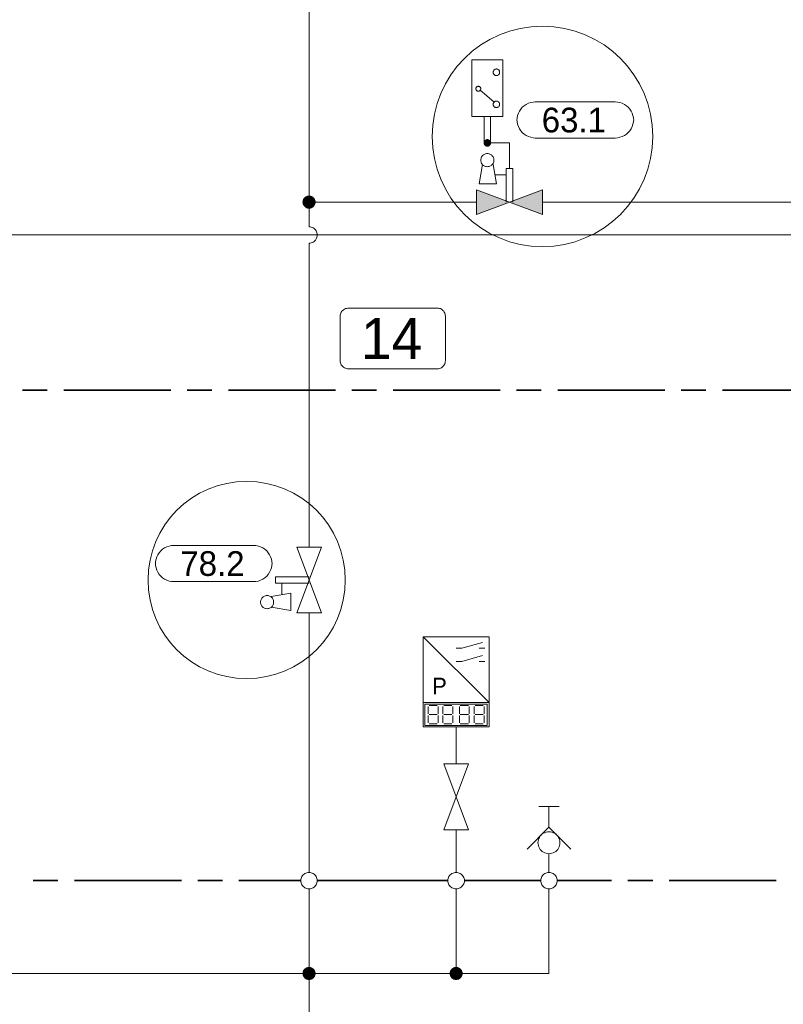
# Model space of a CAD drawing. Header units: millimetres. Extents: x 0 to 203, y 0 to 47.
# Tile 190 of 196: x 171.18 to 174.83, y 34.06 to 38.77. Entities that reach past the tile are written whole.
import ezdxf

# ---------------------------------------------------------------- set-up
doc = ezdxf.new("R2010")
doc.units = ezdxf.units.MM
for name, color, linetype in [('PDF_Geomertry', 7, 'Continuous'), ('PDF_Solid Fills', 7, 'Continuous'), ('PDF_Text', 7, 'Continuous')]:
    doc.layers.add(name, color=color, linetype=linetype)
doc.styles.add('PDF Arial', font='txt')

msp = doc.modelspace()

# ---------------------------------------------------------------- hatches: boundary and pattern name
at = {"layer": 'PDF_Solid Fills', "transparency": 33554559}
for color, points in [(1, [(173.4193, 38.1785), (173.4138, 38.1924), (173.4157, 38.1929)]), (1, [(173.4193, 38.1785), (173.4157, 38.1929), (173.4179, 38.1938)]), (1, [(173.4193, 38.1785), (173.4179, 38.1938), (173.4193, 38.1938)]), (1, [(173.4193, 38.1785), (173.4213, 38.1938), (173.4235, 38.1929)]), (1, [(173.4193, 38.1785), (173.4193, 38.1938), (173.4213, 38.1938)]), (1, [(173.4193, 38.1785), (173.4235, 38.1929), (173.4254, 38.1924)]), (1, [(173.4193, 38.1785), (173.404, 38.1799), (173.4046, 38.1818)]), (1, [(173.4193, 38.1785), (173.404, 38.1785), (173.404, 38.1799)]), (1, [(173.4193, 38.1785), (173.404, 38.1763), (173.404, 38.1785)]), (1, [(173.4193, 38.1785), (173.4046, 38.1743), (173.404, 38.1763)]), (1, [(173.4193, 38.1785), (173.4046, 38.1818), (173.4054, 38.184)]), (1, [(173.4193, 38.1785), (173.4054, 38.1721), (173.4046, 38.1743)]), (1, [(173.4193, 38.1785), (173.4054, 38.184), (173.406, 38.186)]), (1, [(173.4193, 38.1785), (173.406, 38.1701), (173.4054, 38.1721)]), (1, [(173.4193, 38.1785), (173.406, 38.186), (173.4074, 38.1874)]), (1, [(173.4193, 38.1785), (173.4074, 38.1688), (173.406, 38.1701)]), (1, [(173.4193, 38.1785), (173.4074, 38.1874), (173.4082, 38.1896)]), (1, [(173.4193, 38.1785), (173.4082, 38.1674), (173.4074, 38.1688)]), (1, [(173.4193, 38.1785), (173.4082, 38.1896), (173.4102, 38.1901)]), (1, [(173.4193, 38.1785), (173.4102, 38.166), (173.4082, 38.1674)]), (1, [(173.4193, 38.1785), (173.4102, 38.1901), (173.4115, 38.1915)]), (1, [(173.4193, 38.1785), (173.4115, 38.1646), (173.4102, 38.166)]), (1, [(173.4193, 38.1785), (173.4115, 38.1915), (173.4138, 38.1924)]), (1, [(173.4193, 38.1785), (173.4138, 38.1638), (173.4115, 38.1646)]), (1, [(173.4193, 38.1785), (173.4157, 38.1632), (173.4138, 38.1638)]), (1, [(173.4193, 38.1785), (173.4179, 38.1624), (173.4157, 38.1632)]), (1, [(173.4193, 38.1785), (173.4193, 38.1624), (173.4179, 38.1624)]), (1, [(173.4193, 38.1785), (173.4254, 38.1924), (173.4277, 38.1915)]), (1, [(173.4193, 38.1785), (173.4277, 38.1915), (173.429, 38.1901)]), (1, [(173.4193, 38.1785), (173.429, 38.1901), (173.4304, 38.1896)]), (1, [(173.4193, 38.1785), (173.4304, 38.1896), (173.4318, 38.1874)]), (1, [(173.4193, 38.1785), (173.4318, 38.1874), (173.4332, 38.186)]), (1, [(173.4193, 38.1785), (173.4332, 38.186), (173.4338, 38.184)]), (1, [(173.4193, 38.1785), (173.4338, 38.184), (173.4346, 38.1818)]), (1, [(173.4193, 38.1785), (173.4346, 38.1818), (173.4352, 38.1799)]), (1, [(173.4193, 38.1785), (173.4352, 38.1799), (173.4352, 38.1785)]), (1, [(173.4193, 38.1785), (173.4213, 38.1624), (173.4193, 38.1624)]), (1, [(173.4193, 38.1785), (173.4235, 38.1632), (173.4213, 38.1624)]), (1, [(173.4193, 38.1785), (173.4254, 38.1638), (173.4235, 38.1632)]), (1, [(173.4193, 38.1785), (173.4277, 38.1646), (173.4254, 38.1638)]), (1, [(173.4193, 38.1785), (173.429, 38.166), (173.4277, 38.1646)]), (1, [(173.4193, 38.1785), (173.4304, 38.1674), (173.429, 38.166)]), (1, [(173.4193, 38.1785), (173.4318, 38.1688), (173.4304, 38.1674)]), (1, [(173.4193, 38.1785), (173.4332, 38.1701), (173.4318, 38.1688)]), (1, [(173.4193, 38.1785), (173.4338, 38.1721), (173.4332, 38.1701)]), (1, [(173.4193, 38.1785), (173.4346, 38.1743), (173.4338, 38.1721)]), (1, [(173.4193, 38.1785), (173.4352, 38.1763), (173.4346, 38.1743)]), (1, [(173.4193, 38.1785), (173.4352, 38.1785), (173.4352, 38.1763)]), (256, [(172.5671, 37.8951), (172.5379, 37.9068), (172.5393, 37.911)]), (256, [(172.5671, 37.8951), (172.5393, 37.911), (172.5421, 37.9146)]), (256, [(172.5671, 37.8951), (172.5421, 37.9146), (172.5449, 37.9174)]), (256, [(172.5671, 37.8951), (172.5449, 37.9174), (172.5477, 37.9201)]), (256, [(172.5671, 37.8951), (172.5477, 37.9201), (172.5513, 37.9221)]), (256, [(172.5671, 37.8951), (172.5513, 37.9221), (172.5546, 37.9243)]), (256, [(172.5671, 37.8951), (172.5546, 37.9243), (172.5588, 37.9257)]), (256, [(172.5671, 37.8951), (172.5588, 37.9257), (172.5629, 37.9263)]), (256, [(172.5671, 37.8951), (172.5629, 37.9263), (172.5671, 37.9263)]), (256, [(172.5671, 37.8951), (172.5713, 37.9263), (172.5749, 37.9257)]), (256, [(172.5671, 37.8951), (172.5671, 37.9263), (172.5713, 37.9263)]), (256, [(172.5671, 37.8951), (172.5749, 37.9257), (172.579, 37.9243)]), (256, [(172.5671, 37.8951), (172.579, 37.9243), (172.5824, 37.9221)]), (256, [(172.5671, 37.8951), (172.5824, 37.9221), (172.586, 37.9201)]), (256, [(172.5671, 37.8951), (172.586, 37.9201), (172.5893, 37.9174)]), (256, [(172.5671, 37.8951), (172.5893, 37.9174), (172.5921, 37.9146)]), (256, [(172.5671, 37.8951), (172.5921, 37.9146), (172.5943, 37.911)]), (256, [(172.5671, 37.8951), (172.5943, 37.911), (172.5957, 37.9068)]), (256, [(172.5671, 37.8951), (172.5352, 37.8951), (172.536, 37.8993)]), (256, [(172.5671, 37.8951), (172.536, 37.891), (172.5352, 37.8951)]), (256, [(172.5671, 37.8951), (172.536, 37.8993), (172.5365, 37.9035)]), (256, [(172.5671, 37.8951), (172.5365, 37.8868), (172.536, 37.891)]), (256, [(172.5671, 37.8951), (172.5365, 37.9035), (172.5379, 37.9068)]), (256, [(172.5671, 37.8951), (172.5379, 37.8832), (172.5365, 37.8868)]), (256, [(172.5671, 37.8951), (172.5393, 37.8799), (172.5379, 37.8832)]), (256, [(172.5671, 37.8951), (172.5421, 37.8763), (172.5393, 37.8799)]), (256, [(172.5671, 37.8951), (172.5449, 37.8729), (172.5421, 37.8763)]), (256, [(172.5671, 37.8951), (172.5477, 37.8701), (172.5449, 37.8729)]), (256, [(172.5671, 37.8951), (172.5513, 37.8679), (172.5477, 37.8701)]), (256, [(172.5671, 37.8951), (172.5546, 37.866), (172.5513, 37.8679)]), (256, [(172.5671, 37.8951), (172.5588, 37.8646), (172.5546, 37.866)]), (256, [(172.5671, 37.8951), (172.5629, 37.8638), (172.5588, 37.8646)]), (256, [(172.5671, 37.8951), (172.5671, 37.8638), (172.5629, 37.8638)]), (256, [(172.5671, 37.8951), (172.5957, 37.9068), (172.5971, 37.9035)]), (256, [(172.5671, 37.8951), (172.5971, 37.9035), (172.5985, 37.8993)]), (256, [(172.5671, 37.8951), (172.5985, 37.8993), (172.5985, 37.8951)]), (256, [(172.5671, 37.8951), (172.5713, 37.8638), (172.5671, 37.8638)]), (256, [(172.5671, 37.8951), (172.5749, 37.8646), (172.5713, 37.8638)]), (256, [(172.5671, 37.8951), (172.579, 37.866), (172.5749, 37.8646)]), (256, [(172.5671, 37.8951), (172.5824, 37.8679), (172.579, 37.866)]), (256, [(172.5671, 37.8951), (172.586, 37.8701), (172.5824, 37.8679)]), (256, [(172.5671, 37.8951), (172.5893, 37.8729), (172.586, 37.8701)]), (256, [(172.5671, 37.8951), (172.5921, 37.8763), (172.5893, 37.8729)]), (256, [(172.5671, 37.8951), (172.5943, 37.8799), (172.5921, 37.8763)]), (256, [(172.5671, 37.8951), (172.5957, 37.8832), (172.5943, 37.8799)]), (256, [(172.5671, 37.8951), (172.5971, 37.8868), (172.5957, 37.8832)]), (256, [(172.5671, 37.8951), (172.5985, 37.891), (172.5971, 37.8868)]), (256, [(172.5671, 37.8951), (172.5985, 37.8951), (172.5985, 37.891)]), (256, [(172.5671, 34.2054), (172.5352, 34.2054), (172.536, 34.2096)]), (256, [(172.5671, 34.2054), (172.536, 34.2013), (172.5352, 34.2054)]), (256, [(172.5671, 34.2054), (172.536, 34.2096), (172.5365, 34.2138)]), (256, [(172.5671, 34.2054), (172.5365, 34.1979), (172.536, 34.2013)]), (256, [(172.5671, 34.2054), (172.5365, 34.2138), (172.5379, 34.2179)]), (256, [(172.5671, 34.2054), (172.5379, 34.1938), (172.5365, 34.1979)]), (256, [(172.5671, 34.2054), (172.5379, 34.2179), (172.5393, 34.2215)]), (256, [(172.5671, 34.2054), (172.5393, 34.1901), (172.5379, 34.1938)]), (256, [(172.5671, 34.2054), (172.5393, 34.2215), (172.5421, 34.2249)]), (256, [(172.5671, 34.2054), (172.5421, 34.1868), (172.5393, 34.1901)]), (256, [(172.5671, 34.2054), (172.5421, 34.2249), (172.5449, 34.2276)]), (256, [(172.5671, 34.2054), (172.5449, 34.1832), (172.5421, 34.1868)]), (256, [(172.5671, 34.2054), (172.5449, 34.2276), (172.5477, 34.2304)]), (256, [(172.5671, 34.2054), (172.5477, 34.1804), (172.5449, 34.1832)]), (256, [(172.5671, 34.2054), (172.5477, 34.2304), (172.5513, 34.2326)]), (256, [(172.5671, 34.2054), (172.5513, 34.1785), (172.5477, 34.1804)]), (256, [(172.5671, 34.2054), (172.5513, 34.2326), (172.5546, 34.2346)]), (256, [(172.5671, 34.2054), (172.5546, 34.1763), (172.5513, 34.1785)]), (256, [(172.5671, 34.2054), (172.5546, 34.2346), (172.5588, 34.236)]), (256, [(172.5671, 34.2054), (172.5588, 34.1757), (172.5546, 34.1763)]), (256, [(172.5671, 34.2054), (172.5588, 34.236), (172.5629, 34.2368)]), (256, [(172.5671, 34.2054), (172.5629, 34.1743), (172.5588, 34.1757)]), (256, [(172.5671, 34.2054), (172.5629, 34.2368), (172.5671, 34.2368)]), (256, [(172.5671, 34.2054), (172.5671, 34.1743), (172.5629, 34.1743)]), (256, [(172.5671, 34.2054), (172.5713, 34.2368), (172.5749, 34.236)]), (256, [(172.5671, 34.2054), (172.5671, 34.2368), (172.5713, 34.2368)]), (256, [(172.5671, 34.2054), (172.5749, 34.236), (172.579, 34.2346)]), (256, [(172.5671, 34.2054), (172.579, 34.2346), (172.5824, 34.2326)]), (256, [(172.5671, 34.2054), (172.5824, 34.2326), (172.586, 34.2304)]), (256, [(172.5671, 34.2054), (172.586, 34.2304), (172.5893, 34.2276)]), (256, [(172.5671, 34.2054), (172.5893, 34.2276), (172.5921, 34.2249)]), (256, [(172.5671, 34.2054), (172.5921, 34.2249), (172.5943, 34.2215)]), (256, [(172.5671, 34.2054), (172.5943, 34.2215), (172.5957, 34.2179)]), (256, [(172.5671, 34.2054), (172.5957, 34.2179), (172.5971, 34.2138)]), (256, [(172.5671, 34.2054), (172.5971, 34.2138), (172.5985, 34.2096)]), (256, [(172.5671, 34.2054), (172.5985, 34.2096), (172.5985, 34.2054)]), (256, [(172.5671, 34.2054), (172.5713, 34.1743), (172.5671, 34.1743)]), (256, [(172.5671, 34.2054), (172.5749, 34.1757), (172.5713, 34.1743)]), (256, [(172.5671, 34.2054), (172.579, 34.1763), (172.5749, 34.1757)]), (256, [(172.5671, 34.2054), (172.5824, 34.1785), (172.579, 34.1763)]), (256, [(172.5671, 34.2054), (172.586, 34.1804), (172.5824, 34.1785)]), (256, [(172.5671, 34.2054), (172.5893, 34.1832), (172.586, 34.1804)]), (256, [(172.5671, 34.2054), (172.5921, 34.1868), (172.5893, 34.1832)]), (256, [(172.5671, 34.2054), (172.5943, 34.1901), (172.5921, 34.1868)]), (256, [(172.5671, 34.2054), (172.5957, 34.1938), (172.5943, 34.1901)]), (256, [(172.5671, 34.2054), (172.5971, 34.1979), (172.5957, 34.1938)]), (256, [(172.5671, 34.2054), (172.5985, 34.2013), (172.5971, 34.1979)]), (256, [(172.5671, 34.2054), (172.5985, 34.2054), (172.5985, 34.2013)]), (256, [(173.2699, 34.2054), (173.2388, 34.2054), (173.2393, 34.2096)]), (256, [(173.2699, 34.2054), (173.2393, 34.2013), (173.2388, 34.2054)]), (256, [(173.2699, 34.2054), (173.2393, 34.2096), (173.2402, 34.2138)]), (256, [(173.2699, 34.2054), (173.2402, 34.1979), (173.2393, 34.2013)]), (256, [(173.2699, 34.2054), (173.2402, 34.2138), (173.2415, 34.2179)]), (256, [(173.2699, 34.2054), (173.2415, 34.1938), (173.2402, 34.1979)]), (256, [(173.2699, 34.2054), (173.2415, 34.2179), (173.2429, 34.2215)]), (256, [(173.2699, 34.2054), (173.2429, 34.1901), (173.2415, 34.1938)]), (256, [(173.2699, 34.2054), (173.2429, 34.2215), (173.2457, 34.2249)]), (256, [(173.2699, 34.2054), (173.2457, 34.1868), (173.2429, 34.1901)]), (256, [(173.2699, 34.2054), (173.2457, 34.2249), (173.2477, 34.2276)]), (256, [(173.2699, 34.2054), (173.2477, 34.1832), (173.2457, 34.1868)]), (256, [(173.2699, 34.2054), (173.2477, 34.2276), (173.2513, 34.2304)]), (256, [(173.2699, 34.2054), (173.2513, 34.1804), (173.2477, 34.1832)]), (256, [(173.2699, 34.2054), (173.2513, 34.2304), (173.2546, 34.2326)]), (256, [(173.2699, 34.2054), (173.2546, 34.1785), (173.2513, 34.1804)]), (256, [(173.2699, 34.2054), (173.2546, 34.2326), (173.2582, 34.2346)]), (256, [(173.2699, 34.2054), (173.2582, 34.1763), (173.2546, 34.1785)]), (256, [(173.2699, 34.2054), (173.2582, 34.2346), (173.2624, 34.236)]), (256, [(173.2699, 34.2054), (173.2624, 34.1757), (173.2582, 34.1763)]), (256, [(173.2699, 34.2054), (173.2624, 34.236), (173.2665, 34.2368)]), (256, [(173.2699, 34.2054), (173.2665, 34.1743), (173.2624, 34.1757)]), (256, [(173.2699, 34.2054), (173.2665, 34.2368), (173.2699, 34.2368)]), (256, [(173.2699, 34.2054), (173.2699, 34.1743), (173.2665, 34.1743)]), (256, [(173.2699, 34.2054), (173.274, 34.2368), (173.2782, 34.236)]), (256, [(173.2699, 34.2054), (173.2699, 34.2368), (173.274, 34.2368)]), (256, [(173.2699, 34.2054), (173.2782, 34.236), (173.2824, 34.2346)]), (256, [(173.2699, 34.2054), (173.2824, 34.2346), (173.286, 34.2326)]), (256, [(173.2699, 34.2054), (173.286, 34.2326), (173.2893, 34.2304)]), (256, [(173.2699, 34.2054), (173.2893, 34.2304), (173.2921, 34.2276)]), (256, [(173.2699, 34.2054), (173.2921, 34.2276), (173.2949, 34.2249)]), (256, [(173.2699, 34.2054), (173.2949, 34.2249), (173.2977, 34.2215)]), (256, [(173.2699, 34.2054), (173.2977, 34.2215), (173.299, 34.2179)]), (256, [(173.2699, 34.2054), (173.299, 34.2179), (173.3004, 34.2138)]), (256, [(173.2699, 34.2054), (173.3004, 34.2138), (173.3013, 34.2096)]), (256, [(173.2699, 34.2054), (173.3013, 34.2096), (173.3018, 34.2054)]), (256, [(173.2699, 34.2054), (173.274, 34.1743), (173.2699, 34.1743)]), (256, [(173.2699, 34.2054), (173.2782, 34.1757), (173.274, 34.1743)]), (256, [(173.2699, 34.2054), (173.2824, 34.1763), (173.2782, 34.1757)]), (256, [(173.2699, 34.2054), (173.286, 34.1785), (173.2824, 34.1763)]), (256, [(173.2699, 34.2054), (173.2893, 34.1804), (173.286, 34.1785)]), (256, [(173.2699, 34.2054), (173.2921, 34.1832), (173.2893, 34.1804)]), (256, [(173.2699, 34.2054), (173.2949, 34.1868), (173.2921, 34.1832)]), (256, [(173.2699, 34.2054), (173.2977, 34.1901), (173.2949, 34.1868)]), (256, [(173.2699, 34.2054), (173.299, 34.1938), (173.2977, 34.1901)]), (256, [(173.2699, 34.2054), (173.3004, 34.1979), (173.299, 34.1938)]), (256, [(173.2699, 34.2054), (173.3013, 34.2013), (173.3004, 34.1979)]), (256, [(173.2699, 34.2054), (173.3018, 34.2054), (173.3013, 34.2013)])]:
    msp.add_hatch(color=color, dxfattribs=at).paths.add_polyline_path(points)

# ---------------------------------------------------------------- linework, layer by layer
at = {"layer": 'PDF_Geomertry', "lineweight": 15}
for points in [[(172.5671, 37.7771), (172.5671, 37.8951), (172.5671, 38.8304)], [(173.3685, 37.8951), (172.5671, 37.8951)], [(176.4763, 34.6887), (176.4763, 37.8951), (173.6832, 37.8951)], [(172.5671, 36.2451), (172.5671, 37.6985), (172.5721, 37.6993), (172.5768, 37.6999), (172.5818, 37.7021), (172.5865, 37.704), (172.5907, 37.7068), (172.5949, 37.7104), (172.5985, 37.7138), (172.6013, 37.7187), (172.6032, 37.7229), (172.6046, 37.7276), (172.606, 37.7326), (172.606, 37.7382), (172.606, 37.7429), (172.6046, 37.7479), (172.6032, 37.7526), (172.6013, 37.7576), (172.5985, 37.7618), (172.5949, 37.766), (172.5907, 37.7693), (172.5865, 37.7721), (172.5818, 37.7743), (172.5768, 37.7757), (172.5721, 37.7771), (172.5671, 37.7771), (172.5721, 37.7771), (172.5768, 37.7757), (172.5818, 37.7743), (172.5865, 37.7721), (172.5907, 37.7693), (172.5949, 37.766), (172.5985, 37.7618), (172.6013, 37.7576), (172.6032, 37.7526), (172.6046, 37.7479), (172.606, 37.7429), (172.606, 37.7382), (172.606, 37.7326), (172.6046, 37.7276), (172.6032, 37.7229), (172.6013, 37.7187), (172.5985, 37.7138), (172.5949, 37.7104), (172.5907, 37.7068), (172.5865, 37.704), (172.5818, 37.7021), (172.5768, 37.6999), (172.5721, 37.6993), (172.5671, 37.6985)], [(170.0679, 37.7382), (176.1624, 37.7382), (176.1624, 34.6887)], [(172.5671, 34.6887), (172.5671, 35.9304)], [(173.1129, 35.5021), (173.1129, 35.3846), (173.4277, 35.3846), (173.4277, 35.5021), (173.1129, 35.8165)], [(173.2699, 35.7618), (173.2977, 35.7618), (173.3963, 35.7888)], [(173.3804, 35.7618), (173.4074, 35.7618)], [(173.2699, 35.6985), (173.2977, 35.6985), (173.3963, 35.7263)], [(173.3804, 35.6985), (173.4074, 35.6985)], [(173.1365, 35.4471), (173.1365, 35.4826)], [(173.1407, 35.4868), (173.1796, 35.4868)], [(173.1838, 35.4826), (173.1838, 35.4471)], [(173.2074, 35.4471), (173.2074, 35.4826)], [(173.2115, 35.4868), (173.2504, 35.4868)], [(173.2546, 35.4826), (173.2546, 35.4471)], [(173.286, 35.4471), (173.286, 35.4826)], [(173.2902, 35.4868), (173.329, 35.4868)], [(173.3332, 35.4826), (173.3332, 35.4471)], [(173.3568, 35.4471), (173.3568, 35.4826)], [(173.361, 35.4868), (173.3999, 35.4868)], [(173.404, 35.4826), (173.404, 35.4471)], [(173.1365, 35.404), (173.1365, 35.4396)], [(173.1407, 35.4438), (173.1796, 35.4438)], [(173.1838, 35.4396), (173.1838, 35.404)], [(173.2074, 35.404), (173.2074, 35.4396)], [(173.2115, 35.4438), (173.2504, 35.4438)], [(173.2546, 35.4396), (173.2546, 35.404)], [(173.286, 35.404), (173.286, 35.4396)], [(173.2902, 35.4438), (173.329, 35.4438)], [(173.3332, 35.4396), (173.3332, 35.404)], [(173.3568, 35.404), (173.3568, 35.4396)], [(173.361, 35.4438), (173.3999, 35.4438)], [(173.404, 35.4396), (173.404, 35.404)], [(173.1796, 35.3999), (173.1407, 35.3999)], [(173.2504, 35.3999), (173.2115, 35.3999)], [(173.2699, 35.3846), (173.2699, 35.2076)], [(173.329, 35.3999), (173.2902, 35.3999)], [(173.3999, 35.3999), (173.361, 35.3999)], [(173.6652, 35.0035), (173.7638, 35.0035)], [(173.7143, 34.9049), (173.7143, 35.0035)], [(173.8193, 34.7999), (173.7143, 34.9049), (173.6096, 34.7999)], [(173.2699, 34.8929), (173.2699, 34.6887)], [(173.7143, 34.7785), (173.7143, 34.7479), (173.7143, 34.6887)], [(173.2699, 34.6104), (173.2699, 34.2054), (172.5671, 34.2054), (172.5671, 34.6104)], [(173.7143, 34.6104), (173.7143, 34.2054), (173.2699, 34.2054)], [(172.5671, 33.8401), (172.5671, 34.2054), (170.8338, 34.2054), (170.8338, 33.8993), (170.8338, 33.5846), (170.8338, 33.259)]]:
    msp.add_lwpolyline(points, dxfattribs=at)
at = {"layer": 'PDF_Geomertry', "color": 1, "lineweight": 15}
for points in [[(173.3449, 38.304), (173.4943, 38.304), (173.4943, 38.5749), (173.3449, 38.5749), (173.3449, 38.304)], [(173.4782, 38.516), (173.4782, 38.5179), (173.4782, 38.5201), (173.4777, 38.5221), (173.4763, 38.5235), (173.4754, 38.5257), (173.474, 38.5271), (173.4721, 38.5285), (173.4707, 38.5299), (173.4685, 38.5304), (173.4671, 38.5313), (173.4652, 38.5318), (173.4629, 38.5318), (173.461, 38.5318), (173.4588, 38.5313), (173.4568, 38.5304), (173.4546, 38.5299), (173.4532, 38.5285), (173.4518, 38.5271), (173.4504, 38.5257), (173.449, 38.5235), (173.4485, 38.5221), (173.4477, 38.5201), (173.4471, 38.5179), (173.4471, 38.516), (173.4471, 38.5138), (173.4477, 38.5118), (173.4485, 38.5096), (173.449, 38.5082), (173.4504, 38.5063), (173.4518, 38.5049), (173.4532, 38.5035), (173.4546, 38.5026), (173.4568, 38.5013), (173.4588, 38.5007), (173.461, 38.5007), (173.4629, 38.4999), (173.4652, 38.5007), (173.4671, 38.5007), (173.4685, 38.5013), (173.4707, 38.5026), (173.4721, 38.5035), (173.474, 38.5049), (173.4754, 38.5063), (173.4763, 38.5082), (173.4777, 38.5096), (173.4782, 38.5118), (173.4782, 38.5138), (173.4782, 38.516)], [(173.3879, 38.4374), (173.3879, 38.4387), (173.3879, 38.4401), (173.3874, 38.4415), (173.3865, 38.4429), (173.386, 38.4443), (173.3846, 38.4457), (173.3838, 38.4465), (173.3824, 38.4479), (173.381, 38.4485), (173.3796, 38.4485), (173.3777, 38.4493), (173.3763, 38.4493), (173.3749, 38.4493), (173.3735, 38.4485), (173.3721, 38.4485), (173.3707, 38.4479), (173.3693, 38.4465), (173.3679, 38.4457), (173.3671, 38.4443), (173.3665, 38.4429), (173.3657, 38.4415), (173.3652, 38.4401), (173.3643, 38.4387), (173.3643, 38.4374), (173.3643, 38.436), (173.3652, 38.4346), (173.3657, 38.4326), (173.3665, 38.4313), (173.3671, 38.4304), (173.3679, 38.429), (173.3693, 38.4276), (173.3707, 38.4271), (173.3721, 38.4263), (173.3735, 38.4263), (173.3749, 38.4257), (173.3763, 38.4257), (173.3777, 38.4257), (173.3796, 38.4263), (173.381, 38.4263), (173.3824, 38.4271), (173.3838, 38.4276), (173.3846, 38.429), (173.386, 38.4304), (173.3865, 38.4313), (173.3874, 38.4326), (173.3879, 38.4346), (173.3879, 38.436), (173.3879, 38.4374)], [(173.4782, 38.3624), (173.4782, 38.3646), (173.4782, 38.3665), (173.4777, 38.3687), (173.4763, 38.3707), (173.4754, 38.3721), (173.474, 38.3735), (173.4721, 38.3749), (173.4707, 38.3763), (173.4685, 38.3771), (173.4671, 38.3776), (173.4652, 38.3785), (173.4629, 38.3785), (173.461, 38.3785), (173.4588, 38.3776), (173.4568, 38.3771), (173.4546, 38.3763), (173.4532, 38.3749), (173.4518, 38.3735), (173.4504, 38.3721), (173.449, 38.3707), (173.4485, 38.3687), (173.4477, 38.3665), (173.4471, 38.3646), (173.4471, 38.3624), (173.4471, 38.3604), (173.4477, 38.359), (173.4485, 38.3568), (173.449, 38.3549), (173.4504, 38.3535), (173.4518, 38.3513), (173.4532, 38.3499), (173.4546, 38.3493), (173.4568, 38.3485), (173.4588, 38.3479), (173.461, 38.3471), (173.4629, 38.3471), (173.4652, 38.3471), (173.4671, 38.3479), (173.4685, 38.3485), (173.4707, 38.3493), (173.4721, 38.3499), (173.474, 38.3513), (173.4754, 38.3535), (173.4763, 38.3549), (173.4777, 38.3568), (173.4782, 38.359), (173.4782, 38.3604), (173.4782, 38.3624)], [(173.4352, 38.1785), (173.4352, 38.1799), (173.4346, 38.1818), (173.4338, 38.184), (173.4332, 38.186), (173.4318, 38.1874), (173.4304, 38.1896), (173.429, 38.1901), (173.4277, 38.1915), (173.4254, 38.1924), (173.4235, 38.1929), (173.4213, 38.1938), (173.4193, 38.1938), (173.4179, 38.1938), (173.4157, 38.1929), (173.4138, 38.1924), (173.4115, 38.1915), (173.4102, 38.1901), (173.4082, 38.1896), (173.4074, 38.1874), (173.406, 38.186), (173.4054, 38.184), (173.4046, 38.1818), (173.404, 38.1799), (173.404, 38.1785), (173.404, 38.1763), (173.4046, 38.1743), (173.4054, 38.1721), (173.406, 38.1701), (173.4074, 38.1688), (173.4082, 38.1674), (173.4102, 38.166), (173.4115, 38.1646), (173.4138, 38.1638), (173.4157, 38.1632), (173.4179, 38.1624), (173.4193, 38.1624), (173.4213, 38.1624), (173.4235, 38.1632), (173.4254, 38.1638), (173.4277, 38.1646), (173.429, 38.166), (173.4304, 38.1674), (173.4318, 38.1688), (173.4332, 38.1701), (173.4338, 38.1721), (173.4346, 38.1743), (173.4352, 38.1763), (173.4352, 38.1785)], [(173.4513, 38.0957), (173.4504, 38.0999), (173.4499, 38.1035), (173.4485, 38.1076), (173.4471, 38.111), (173.4443, 38.1146), (173.4415, 38.1179), (173.4388, 38.1207), (173.4352, 38.1229), (173.4318, 38.1249), (173.4277, 38.1257), (173.4235, 38.1271), (173.4193, 38.1271), (173.4157, 38.1271), (173.4115, 38.1257), (173.4074, 38.1249), (173.404, 38.1229), (173.4004, 38.1207), (173.3971, 38.1179), (173.3949, 38.1146), (173.3921, 38.111), (173.3907, 38.1076), (173.3893, 38.1035), (173.3888, 38.0999), (173.3879, 38.0957), (173.3888, 38.0915), (173.3893, 38.0874), (173.3907, 38.0832), (173.3921, 38.0799), (173.3949, 38.0763), (173.3971, 38.0735), (173.4004, 38.0707), (173.404, 38.0688), (173.4074, 38.0665), (173.4115, 38.0651), (173.4157, 38.0646), (173.4193, 38.0637), (173.4235, 38.0646), (173.4277, 38.0651), (173.4318, 38.0665), (173.4352, 38.0688), (173.4388, 38.0707), (173.4415, 38.0735), (173.4443, 38.0763), (173.4471, 38.0799), (173.4485, 38.0832), (173.4499, 38.0874), (173.4504, 38.0915), (173.4513, 38.0957)], [(173.3685, 37.954), (173.6832, 37.836), (173.6832, 37.954), (173.3685, 37.836), (173.3685, 37.954)], [(172.5082, 35.9304), (172.6263, 36.2451), (172.5082, 36.2451), (172.6263, 35.9304), (172.5082, 35.9304)], [(172.3977, 35.9818), (172.3977, 35.986), (172.3971, 35.9896), (172.3957, 35.9937), (172.3935, 35.9971), (172.3915, 36.0007), (172.3888, 36.004), (172.386, 36.0068), (172.3824, 36.009), (172.3782, 36.0104), (172.3749, 36.0118), (172.3707, 36.0132), (172.3665, 36.0132), (172.3624, 36.0132), (172.3582, 36.0118), (172.3546, 36.0104), (172.3504, 36.009), (172.3477, 36.0068), (172.3443, 36.004), (172.3415, 36.0007), (172.3393, 35.9971), (172.3374, 35.9937), (172.336, 35.9896), (172.3352, 35.986), (172.3352, 35.9818), (172.3352, 35.9776), (172.336, 35.9735), (172.3374, 35.9693), (172.3393, 35.966), (172.3415, 35.9624), (172.3443, 35.9596), (172.3477, 35.9568), (172.3504, 35.954), (172.3546, 35.9526), (172.3582, 35.9513), (172.3624, 35.9507), (172.3665, 35.9499), (172.3707, 35.9507), (172.3749, 35.9513), (172.3782, 35.9526), (172.3824, 35.954), (172.386, 35.9568), (172.3888, 35.9596), (172.3915, 35.9624), (172.3935, 35.966), (172.3957, 35.9693), (172.3971, 35.9735), (172.3977, 35.9776), (172.3977, 35.9818)]]:
    msp.add_lwpolyline(points, close=True, dxfattribs=at)
for points in [[(173.4513, 38.3743), (173.3846, 38.4299)], [(173.404, 38.304), (173.404, 38.1785)], [(173.4352, 38.1785), (173.4352, 38.304)], [(173.4193, 38.1785), (173.5254, 38.1785), (173.5254, 38.0563)], [(173.3963, 38.0757), (173.3804, 37.9818), (173.4629, 37.9818), (173.4471, 38.0757)], [(173.5102, 37.8951), (173.5102, 38.0563), (173.5415, 38.0563), (173.5415, 37.8951)], [(173.4546, 38.0249), (173.5102, 38.0249)], [(172.5671, 36.0721), (172.406, 36.0721), (172.406, 36.1035), (172.5671, 36.1035)], [(172.4374, 36.0174), (172.4374, 36.0721)], [(172.386, 35.9582), (172.4804, 35.9424), (172.4804, 36.0249), (172.386, 36.009)]]:
    msp.add_lwpolyline(points, dxfattribs=at)
at = {"layer": 'PDF_Geomertry', "lineweight": 15}
for points in [[(174.0304, 38.3743), (174.0421, 38.3735), (174.0532, 38.3715), (174.0643, 38.3679), (174.0749, 38.3624), (174.0846, 38.3563), (174.0929, 38.3485), (174.1004, 38.3401), (174.1074, 38.3304), (174.1124, 38.3201), (174.1157, 38.309), (174.1185, 38.2979), (174.1193, 38.286), (174.1193, 38.2901), (174.1185, 38.2785), (174.1157, 38.2674), (174.1124, 38.2563), (174.1074, 38.2457), (174.1004, 38.236), (174.0929, 38.2276), (174.0846, 38.2201), (174.0749, 38.2138), (174.0643, 38.2082), (174.0532, 38.2049), (174.0421, 38.2026), (174.0304, 38.2013), (173.649, 38.2013), (173.6379, 38.2026), (173.6268, 38.2049), (173.6157, 38.2082), (173.6054, 38.2138), (173.5957, 38.2201), (173.5865, 38.2276), (173.579, 38.236), (173.5727, 38.2457), (173.5679, 38.2563), (173.5638, 38.2674), (173.5615, 38.2785), (173.561, 38.2901), (173.561, 38.286), (173.5615, 38.2979), (173.5638, 38.309), (173.5679, 38.3201), (173.5727, 38.3304), (173.579, 38.3401), (173.5865, 38.3485), (173.5957, 38.3563), (173.6054, 38.3624), (173.6157, 38.3679), (173.6268, 38.3715), (173.6379, 38.3735), (173.649, 38.3743), (174.0304, 38.3743)], [(172.3018, 36.2526), (172.3129, 36.2521), (172.3249, 36.2499), (172.3352, 36.2457), (172.3457, 36.241), (172.3554, 36.2346), (172.3643, 36.2271), (172.3721, 36.2179), (172.3782, 36.2082), (172.3832, 36.1979), (172.3874, 36.1874), (172.3893, 36.1757), (172.3902, 36.1646), (172.3902, 36.1679), (172.3893, 36.1568), (172.3874, 36.1451), (172.3832, 36.1346), (172.3782, 36.1243), (172.3721, 36.1146), (172.3643, 36.1054), (172.3554, 36.0979), (172.3457, 36.0915), (172.3352, 36.0868), (172.3249, 36.0826), (172.3129, 36.0804), (172.3018, 36.0799), (171.9207, 36.0799), (171.9088, 36.0804), (171.8977, 36.0826), (171.8865, 36.0868), (171.8763, 36.0915), (171.8665, 36.0979), (171.8582, 36.1054), (171.8504, 36.1146), (171.8443, 36.1243), (171.8388, 36.1346), (171.8352, 36.1451), (171.8332, 36.1568), (171.8324, 36.1679), (171.8324, 36.1646), (171.8332, 36.1757), (171.8352, 36.1874), (171.8388, 36.1979), (171.8443, 36.2082), (171.8504, 36.2179), (171.8582, 36.2271), (171.8665, 36.2346), (171.8763, 36.241), (171.8865, 36.2457), (171.8977, 36.2499), (171.9088, 36.2521), (171.9207, 36.2526), (172.3018, 36.2526)], [(173.1129, 35.5021), (173.4277, 35.5021), (173.4277, 35.8165), (173.1129, 35.8165), (173.1129, 35.5021)], [(173.1207, 35.4943), (173.4193, 35.4943), (173.4193, 35.3924), (173.1207, 35.3924), (173.1207, 35.4943)], [(173.2115, 34.8929), (173.329, 35.2076), (173.2115, 35.2076), (173.329, 34.8929), (173.2115, 34.8929)], [(173.7665, 34.8313), (173.7665, 34.8382), (173.7652, 34.8443), (173.7629, 34.8513), (173.7596, 34.8568), (173.756, 34.8632), (173.7513, 34.8679), (173.7463, 34.8729), (173.7407, 34.8763), (173.7346, 34.879), (173.7277, 34.8818), (173.7213, 34.8826), (173.7143, 34.8832), (173.7074, 34.8826), (173.7004, 34.8818), (173.6943, 34.879), (173.6879, 34.8763), (173.6824, 34.8729), (173.6768, 34.8679), (173.6727, 34.8632), (173.6685, 34.8568), (173.6657, 34.8513), (173.6638, 34.8443), (173.6624, 34.8382), (173.6615, 34.8313), (173.6624, 34.8243), (173.6638, 34.8174), (173.6657, 34.811), (173.6685, 34.8049), (173.6727, 34.7993), (173.6768, 34.7938), (173.6824, 34.7896), (173.6879, 34.7854), (173.6943, 34.7826), (173.7004, 34.7804), (173.7074, 34.779), (173.7143, 34.7785), (173.7213, 34.779), (173.7277, 34.7804), (173.7346, 34.7826), (173.7407, 34.7854), (173.7463, 34.7896), (173.7513, 34.7938), (173.756, 34.7993), (173.7596, 34.8049), (173.7629, 34.811), (173.7652, 34.8174), (173.7665, 34.8243), (173.7665, 34.8313)], [(172.606, 34.6499), (172.606, 34.6549), (172.6046, 34.6596), (172.6032, 34.6646), (172.6013, 34.6693), (172.5985, 34.6735), (172.5949, 34.6776), (172.5907, 34.6804), (172.5865, 34.684), (172.5818, 34.686), (172.5768, 34.6874), (172.5721, 34.6887), (172.5671, 34.6887), (172.5615, 34.6887), (172.5568, 34.6874), (172.5518, 34.686), (172.5471, 34.684), (172.5429, 34.6804), (172.5393, 34.6776), (172.536, 34.6735), (172.5332, 34.6693), (172.5304, 34.6646), (172.529, 34.6596), (172.5282, 34.6549), (172.5277, 34.6499), (172.5282, 34.6443), (172.529, 34.6396), (172.5304, 34.6346), (172.5332, 34.6299), (172.536, 34.6257), (172.5393, 34.6221), (172.5429, 34.6187), (172.5471, 34.616), (172.5518, 34.6132), (172.5568, 34.6118), (172.5615, 34.6104), (172.5671, 34.6104), (172.5721, 34.6104), (172.5768, 34.6118), (172.5818, 34.6132), (172.5865, 34.616), (172.5907, 34.6187), (172.5949, 34.6221), (172.5985, 34.6257), (172.6013, 34.6299), (172.6032, 34.6346), (172.6046, 34.6396), (172.606, 34.6443), (172.606, 34.6499)], [(173.3096, 34.6499), (173.3096, 34.6549), (173.3082, 34.6596), (173.3068, 34.6646), (173.304, 34.6693), (173.3013, 34.6735), (173.2977, 34.6776), (173.2943, 34.6804), (173.2902, 34.684), (173.2852, 34.686), (173.2804, 34.6874), (173.2754, 34.6887), (173.2699, 34.6887), (173.2652, 34.6887), (173.2602, 34.6874), (173.2554, 34.686), (173.2504, 34.684), (173.2463, 34.6804), (173.2421, 34.6776), (173.2393, 34.6735), (173.236, 34.6693), (173.2338, 34.6646), (173.2324, 34.6596), (173.231, 34.6549), (173.231, 34.6499), (173.231, 34.6443), (173.2324, 34.6396), (173.2338, 34.6346), (173.236, 34.6299), (173.2393, 34.6257), (173.2421, 34.6221), (173.2463, 34.6187), (173.2504, 34.616), (173.2554, 34.6132), (173.2602, 34.6118), (173.2652, 34.6104), (173.2699, 34.6104), (173.2754, 34.6104), (173.2804, 34.6118), (173.2852, 34.6132), (173.2902, 34.616), (173.2943, 34.6187), (173.2977, 34.6221), (173.3013, 34.6257), (173.304, 34.6299), (173.3068, 34.6346), (173.3082, 34.6396), (173.3096, 34.6443), (173.3096, 34.6499)], [(173.7532, 34.6499), (173.7532, 34.6549), (173.7518, 34.6596), (173.7504, 34.6646), (173.7485, 34.6693), (173.7457, 34.6735), (173.7421, 34.6776), (173.7379, 34.6804), (173.7338, 34.684), (173.729, 34.686), (173.724, 34.6874), (173.7193, 34.6887), (173.7143, 34.6887), (173.7088, 34.6887), (173.704, 34.6874), (173.699, 34.686), (173.6949, 34.684), (173.6902, 34.6804), (173.6865, 34.6776), (173.6832, 34.6735), (173.6804, 34.6693), (173.6782, 34.6646), (173.6763, 34.6596), (173.6754, 34.6549), (173.6749, 34.6499), (173.6754, 34.6443), (173.6763, 34.6396), (173.6782, 34.6346), (173.6804, 34.6299), (173.6832, 34.6257), (173.6865, 34.6221), (173.6902, 34.6187), (173.6949, 34.616), (173.699, 34.6132), (173.704, 34.6118), (173.7088, 34.6104), (173.7143, 34.6104), (173.7193, 34.6104), (173.724, 34.6118), (173.729, 34.6132), (173.7338, 34.616), (173.7379, 34.6187), (173.7421, 34.6221), (173.7457, 34.6257), (173.7485, 34.6299), (173.7504, 34.6346), (173.7518, 34.6396), (173.7532, 34.6443), (173.7532, 34.6499)]]:
    msp.add_lwpolyline(points, close=True, dxfattribs=at)
at = {"layer": 'PDF_Geomertry', "color": 1, "lineweight": 0}
msp.add_lwpolyline([(173.4115, 38.1785), (173.4115, 38.1771), (173.4124, 38.1763), (173.4124, 38.1749), (173.4129, 38.1743), (173.4129, 38.1735), (173.4138, 38.1729), (173.4152, 38.1721), (173.4157, 38.1715), (173.4165, 38.1707), (173.4179, 38.1707), (173.4185, 38.1701), (173.4193, 38.1701), (173.4207, 38.1701), (173.4213, 38.1707), (173.4227, 38.1707), (173.4235, 38.1715), (173.424, 38.1721), (173.4249, 38.1729), (173.4254, 38.1735), (173.4263, 38.1743), (173.4268, 38.1749), (173.4268, 38.1763), (173.4277, 38.1771), (173.4277, 38.1785), (173.4277, 38.179), (173.4268, 38.1799), (173.4268, 38.1813), (173.4263, 38.1818), (173.4254, 38.1826), (173.4249, 38.184), (173.424, 38.184), (173.4235, 38.1846), (173.4227, 38.1854), (173.4213, 38.1854), (173.4207, 38.186), (173.4193, 38.186), (173.4185, 38.186), (173.4179, 38.1854), (173.4165, 38.1854), (173.4157, 38.1846), (173.4152, 38.184), (173.4138, 38.184), (173.4129, 38.1826), (173.4129, 38.1818), (173.4124, 38.1813), (173.4124, 38.1799), (173.4115, 38.179), (173.4115, 38.1785)], close=True, dxfattribs=at)
at = {"layer": 'PDF_Geomertry', "lineweight": 0}
for points in [[(172.5513, 37.8951), (172.5513, 37.8929), (172.5518, 37.891), (172.5527, 37.8888), (172.5532, 37.8874), (172.5546, 37.8854), (172.556, 37.884), (172.5574, 37.8826), (172.5588, 37.8818), (172.561, 37.8804), (172.5629, 37.8799), (172.5652, 37.8799), (172.5671, 37.8799), (172.5693, 37.8799), (172.5713, 37.8799), (172.5727, 37.8804), (172.5749, 37.8818), (172.5763, 37.8826), (172.5782, 37.884), (172.5796, 37.8854), (172.5804, 37.8874), (172.5818, 37.8888), (172.5824, 37.891), (172.5824, 37.8929), (172.5824, 37.8951), (172.5824, 37.8971), (172.5824, 37.8993), (172.5818, 37.9013), (172.5804, 37.9026), (172.5796, 37.9049), (172.5782, 37.9063), (172.5763, 37.9076), (172.5749, 37.909), (172.5727, 37.9096), (172.5713, 37.9104), (172.5693, 37.911), (172.5671, 37.911), (172.5652, 37.911), (172.5629, 37.9104), (172.561, 37.9096), (172.5588, 37.909), (172.5574, 37.9076), (172.556, 37.9063), (172.5546, 37.9049), (172.5532, 37.9026), (172.5527, 37.9013), (172.5518, 37.8993), (172.5513, 37.8971), (172.5513, 37.8951)], [(172.5513, 34.2054), (172.5513, 34.2035), (172.5518, 34.2013), (172.5527, 34.1999), (172.5532, 34.1979), (172.5546, 34.1957), (172.556, 34.1943), (172.5574, 34.1929), (172.5588, 34.1924), (172.561, 34.191), (172.5629, 34.1901), (172.5652, 34.1901), (172.5671, 34.1901), (172.5693, 34.1901), (172.5713, 34.1901), (172.5727, 34.191), (172.5749, 34.1924), (172.5763, 34.1929), (172.5782, 34.1943), (172.5796, 34.1957), (172.5804, 34.1979), (172.5818, 34.1999), (172.5824, 34.2013), (172.5824, 34.2035), (172.5824, 34.2054), (172.5824, 34.2076), (172.5824, 34.2096), (172.5818, 34.2118), (172.5804, 34.2138), (172.5796, 34.2151), (172.5782, 34.2165), (172.5763, 34.2179), (172.5749, 34.2193), (172.5727, 34.2201), (172.5713, 34.2207), (172.5693, 34.2215), (172.5671, 34.2215), (172.5652, 34.2215), (172.5629, 34.2207), (172.561, 34.2201), (172.5588, 34.2193), (172.5574, 34.2179), (172.556, 34.2165), (172.5546, 34.2151), (172.5532, 34.2138), (172.5527, 34.2118), (172.5518, 34.2096), (172.5513, 34.2076), (172.5513, 34.2054)], [(173.2546, 34.2054), (173.2546, 34.2035), (173.2554, 34.2013), (173.256, 34.1999), (173.2568, 34.1979), (173.2582, 34.1957), (173.2588, 34.1943), (173.261, 34.1929), (173.2624, 34.1924), (173.2643, 34.191), (173.2665, 34.1901), (173.2685, 34.1901), (173.2699, 34.1901), (173.2721, 34.1901), (173.274, 34.1901), (173.2763, 34.191), (173.2782, 34.1924), (173.2796, 34.1929), (173.281, 34.1943), (173.2824, 34.1957), (173.2838, 34.1979), (173.2846, 34.1999), (173.2852, 34.2013), (173.286, 34.2035), (173.286, 34.2054), (173.286, 34.2076), (173.2852, 34.2096), (173.2846, 34.2118), (173.2838, 34.2138), (173.2824, 34.2151), (173.281, 34.2165), (173.2796, 34.2179), (173.2782, 34.2193), (173.2763, 34.2201), (173.274, 34.2207), (173.2721, 34.2215), (173.2699, 34.2215), (173.2685, 34.2215), (173.2665, 34.2207), (173.2643, 34.2201), (173.2624, 34.2193), (173.261, 34.2179), (173.2588, 34.2165), (173.2582, 34.2151), (173.2568, 34.2138), (173.256, 34.2118), (173.2554, 34.2096), (173.2546, 34.2076), (173.2546, 34.2054)]]:
    msp.add_lwpolyline(points, close=True, dxfattribs=at)
at = {"layer": 'PDF_Geomertry', "lineweight": 9}
msp.add_lwpolyline([(173.1796, 37.3882), (173.1852, 37.3882), (173.1902, 37.3868), (173.1949, 37.3854), (173.1999, 37.3832), (173.204, 37.3804), (173.2074, 37.3771), (173.211, 37.3729), (173.2138, 37.3687), (173.2165, 37.3638), (173.2179, 37.359), (173.2185, 37.354), (173.2193, 37.3493), (173.2193, 37.1368), (173.2185, 37.1318), (173.2179, 37.1263), (173.2165, 37.1215), (173.2138, 37.1174), (173.211, 37.1132), (173.2074, 37.109), (173.204, 37.1054), (173.1999, 37.1026), (173.1949, 37.1007), (173.1902, 37.0985), (173.1852, 37.0979), (173.1796, 37.0979), (172.7554, 37.0979), (172.7504, 37.0979), (172.7457, 37.0985), (172.7407, 37.1007), (172.736, 37.1026), (172.7318, 37.1054), (172.7277, 37.109), (172.724, 37.1132), (172.7213, 37.1174), (172.7193, 37.1215), (172.7179, 37.1263), (172.7165, 37.1318), (172.7165, 37.1368), (172.7165, 37.3493), (172.7165, 37.354), (172.7179, 37.359), (172.7193, 37.3638), (172.7213, 37.3687), (172.724, 37.3729), (172.7277, 37.3771), (172.7318, 37.3804), (172.736, 37.3832), (172.7407, 37.3854), (172.7457, 37.3868), (172.7504, 37.3882), (172.7554, 37.3882), (173.1796, 37.3882)], close=True, dxfattribs=at)
at = {"layer": 'PDF_Geomertry', "lineweight": 35}
for points in [[(171.1971, 36.9951), (171.3152, 36.9951)], [(171.3943, 36.9951), (171.906, 36.9951)], [(171.9846, 36.9951), (172.1027, 36.9951)], [(172.181, 36.9951), (172.6929, 36.9951)], [(172.7721, 36.9951), (172.8902, 36.9951)], [(172.9685, 36.9951), (173.4804, 36.9951)], [(173.5596, 36.9951), (173.6777, 36.9951)], [(173.756, 36.9951), (174.2679, 36.9951)], [(174.3463, 36.9951), (174.4652, 36.9951)], [(174.5435, 36.9951), (175.0554, 36.9951)], [(171.2477, 34.6499), (171.3657, 34.6499)], [(171.4449, 34.6499), (171.9568, 34.6499)], [(172.0352, 34.6499), (172.1532, 34.6499)], [(172.2318, 34.6499), (172.5277, 34.6499)], [(172.606, 34.6499), (173.231, 34.6499)], [(173.3096, 34.6499), (173.6749, 34.6499)], [(173.7532, 34.6499), (174.0129, 34.6499)], [(174.0915, 34.6499), (174.2102, 34.6499)], [(174.2888, 34.6499), (174.8004, 34.6499)]]:
    msp.add_lwpolyline(points, dxfattribs=at)
at = {"layer": 'PDF_Geomertry', "color": 1, "lineweight": 15}
for centre, radius in [((173.6829, 38.2093), 0.5273), ((172.2685, 36.0874), 0.4717)]:
    msp.add_circle(centre, radius, dxfattribs=at)
at = {"layer": 'PDF_Solid Fills', "color": 1, "transparency": 33554559}
for points in [[(173.3685, 37.836), (173.3685, 37.954), (173.3685, 37.836), (173.5254, 37.8951)], [(173.5254, 37.8951), (173.6832, 37.954), (173.5254, 37.8951), (173.6832, 37.836)]]:
    msp.add_solid(points, dxfattribs=at)

# ---------------------------------------------------------------- texts
at = {"layer": 'PDF_Text', "attachment_point": 7, "style": 'PDF Arial'}
for s, insert, char_height in [('63.1', (173.6796, 38.2269), 0.11811), ('14', (172.8152, 37.1443), 0.19685), ('78.2', (171.9513, 36.1056), 0.11811), ('P', (173.1554, 35.5415), 0.0787)]:
    msp.add_mtext(s, dxfattribs=dict(at, insert=insert, char_height=char_height))

doc.saveas('drawing.dxf')
